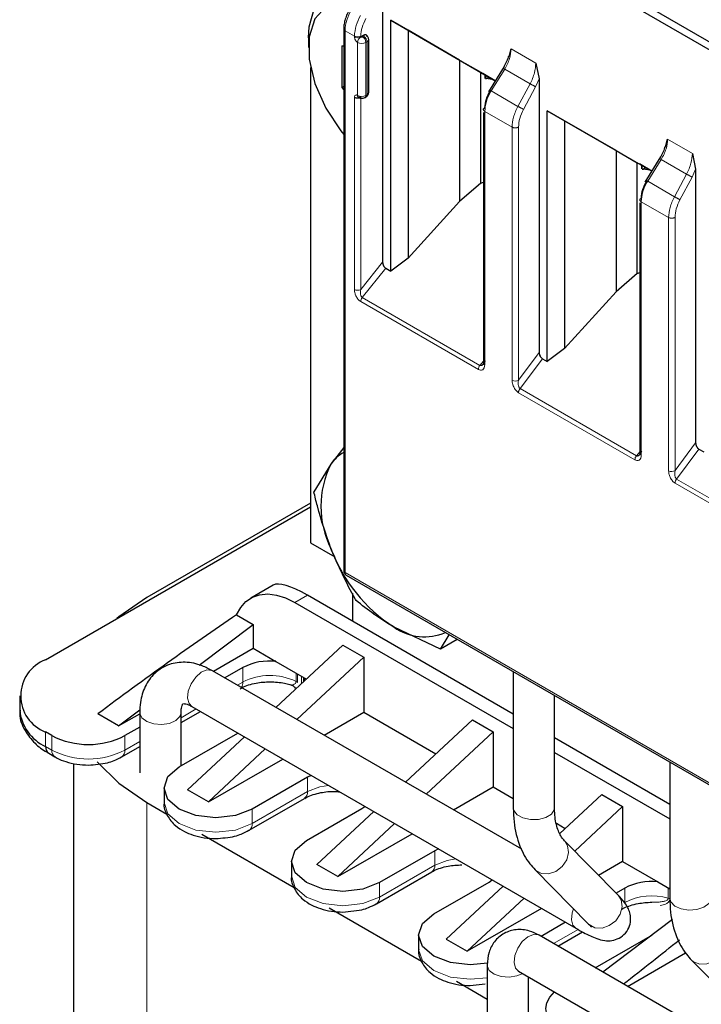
# Model space of a CAD drawing. Header units: millimetres. Extents: x 5 to 418, y 2 to 292.
# Tile 18 of 32: x 239 to 257, y 120 to 146. Entities that reach past the tile are written whole.
import ezdxf

# ---------------------------------------------------------------- set-up
doc = ezdxf.new("R2010")
doc.units = ezdxf.units.MM

msp = doc.modelspace()

# ---------------------------------------------------------------- linework, layer by layer
at = {"color": 7, "linetype": 'Continuous', "lineweight": 25}
for p, q in [((247.679, 151.202), (260.407, 143.854)), ((260.582, 143.534), (248.023, 150.784)), ((248.363, 147.144), (248.363, 139.716)), ((248.582, 146.275), (251.417, 144.639)), ((248.582, 139.476), (248.582, 146.275)), ((249.053, 146.004), (248.582, 146.275)), ((247.309, 146.043), (247.309, 131.355)), ((250.449, 145.197), (249.053, 146.004)), ((249.053, 146.004), (249.053, 139.833)), ((246.355, 145.799), (246.355, 145.538)), ((247.854, 145.873), (247.769, 145.824)), ((247.985, 144.322), (247.985, 145.759)), ((247.26, 145.581), (247.309, 145.585)), ((247.26, 145.581), (247.26, 144.45)), ((251.79, 145.297), (251.846, 145.504)), ((250.449, 145.197), (251.023, 144.866)), ((250.449, 145.197), (250.449, 141.366)), ((246.411, 144.995), (246.411, 132.113)), ((251.657, 145.026), (251.233, 144.341)), ((252.516, 145.118), (252.606, 144.686)), ((251.023, 144.866), (251.142, 144.797)), ((251.023, 141.859), (251.023, 144.866)), ((251.417, 144.639), (251.081, 144.833)), ((251.142, 144.699), (251.142, 144.797)), ((251.149, 144.793), (251.149, 144.703)), ((251.156, 144.692), (251.178, 144.694)), ((251.178, 144.694), (251.25, 144.735)), ((251.37, 144.666), (251.178, 144.694)), ((252.606, 144.686), (252.606, 137.27)), ((247.309, 144.478), (247.26, 144.45)), ((247.26, 144.45), (247.309, 144.388)), ((247.885, 144.185), (247.914, 144.201)), ((251.097, 143.775), (251.097, 136.99)), ((252.825, 143.826), (255.66, 142.19)), ((252.825, 137.027), (252.825, 143.826)), ((253.296, 143.554), (252.825, 143.826)), ((254.692, 142.748), (253.296, 143.554)), ((253.296, 143.554), (253.296, 137.384)), ((256.033, 142.848), (256.089, 143.055)), ((254.692, 142.748), (255.266, 142.417)), ((254.692, 142.748), (254.692, 138.916)), ((255.899, 142.577), (255.475, 141.891)), ((256.759, 142.668), (256.848, 142.237)), ((255.266, 142.417), (255.385, 142.348)), ((255.266, 139.409), (255.266, 142.417)), ((255.66, 142.189), (255.324, 142.383)), ((255.385, 142.25), (255.385, 142.348)), ((255.392, 142.344), (255.392, 142.254)), ((255.398, 142.243), (255.421, 142.245)), ((255.421, 142.245), (255.492, 142.286)), ((255.613, 142.217), (255.421, 142.245)), ((256.848, 142.237), (256.848, 134.821)), ((251.023, 141.859), (250.449, 141.366)), ((251.023, 141.859), (251.097, 141.892)), ((249.053, 139.833), (250.449, 141.366)), ((255.339, 141.325), (255.339, 134.541)), ((249.053, 139.833), (248.582, 139.476)), ((248.448, 139.554), (248.582, 139.476)), ((255.266, 139.409), (254.692, 138.916)), ((255.266, 139.409), (255.339, 139.442)), ((253.296, 137.384), (254.692, 138.916)), ((253.296, 137.384), (252.825, 137.027)), ((252.693, 137.104), (252.825, 137.027)), ((247.309, 134.697), (246.959, 134.247)), ((256.935, 134.654), (257.068, 134.578)), ((246.959, 134.247), (246.499, 133.498)), ((246.411, 133.19), (241.971, 130.627)), ((239.227, 128.945), (246.411, 133.092)), ((246.411, 132.113), (247.069, 131.734)), ((247.378, 131.233), (259.936, 123.983)), ((245.393, 130.966), (244.786, 130.616)), ((251.904, 127.473), (246.325, 130.693)), ((247.543, 130.751), (247.543, 129.99)), ((245.986, 130.497), (251.904, 127.081)), ((244.405, 130.163), (244.856, 129.904)), ((243.389, 128.796), (244.856, 129.904)), ((244.856, 129.904), (244.856, 129.255)), ((249.929, 129.232), (248.674, 129.828)), ((249.929, 129.232), (250.168, 129.622)), ((250.386, 129.496), (249.929, 129.232)), ((243.775, 128.632), (244.856, 129.255)), ((244.856, 129.255), (245.469, 128.901)), ((247.288, 129.343), (245.472, 127.652)), ((247.288, 129.343), (247.854, 129.017)), ((245.469, 128.901), (246.299, 128.422)), ((247.854, 129.017), (246.038, 127.326)), ((247.854, 129.017), (247.854, 127.525)), ((252.135, 123.806), (243.75, 128.647)), ((244.573, 128.733), (244.087, 128.452)), ((251.904, 128.62), (251.904, 124.929)), ((238.524, 127.965), (238.524, 127.573)), ((253.024, 124.929), (253.024, 127.973)), ((241.207, 127.149), (241.784, 127.584)), ((243.19, 127.677), (253.598, 121.668)), ((241.207, 127.149), (240.641, 127.476)), ((241.207, 127.149), (241.778, 127.479)), ((241.778, 127.508), (241.778, 125.875)), ((241.778, 127.508), (241.779, 127.489)), ((242.898, 127.239), (243.423, 127.542)), ((242.898, 126.068), (242.898, 127.508)), ((246.774, 126.901), (247.854, 127.525)), ((247.854, 127.525), (249.806, 126.397)), ((250.795, 127.319), (248.98, 125.628)), ((250.795, 127.319), (251.361, 126.992)), ((241.778, 127.12), (241.377, 126.888)), ((239.397, 126.888), (239.227, 126.986)), ((242.847, 126.039), (244.437, 126.956)), ((244.615, 126.854), (243.074, 125.418)), ((249.545, 125.301), (251.361, 126.992)), ((251.361, 126.992), (251.361, 125.5)), ((256.147, 125.023), (253.024, 126.826)), ((241.294, 126.313), (241.778, 126.592)), ((245.181, 126.527), (243.639, 125.092)), ((239.31, 126.411), (239.48, 126.313)), ((241.287, 126.315), (241.29, 126.317)), ((243.639, 125.092), (245.654, 126.254)), ((253.024, 126.434), (256.147, 124.631)), ((239.979, 126.135), (239.979, 98.194)), ((256.147, 126.17), (256.147, 122.48)), ((246.326, 125.761), (244.827, 124.896)), ((246.423, 125.81), (246.326, 125.761)), ((242.437, 125.467), (242.437, 125.075)), ((250.281, 124.876), (251.361, 125.5)), ((251.361, 125.5), (251.904, 125.186)), ((243.639, 125.092), (243.074, 125.418)), ((244.744, 124.321), (246.244, 125.186)), ((253.169, 124.239), (254.303, 125.294)), ((254.303, 125.294), (254.868, 124.968)), ((241.971, 125.075), (242.515, 124.761)), ((246.298, 124.047), (247.797, 124.912)), ((247.797, 124.912), (247.882, 124.968)), ((253.57, 123.758), (254.868, 124.968)), ((254.868, 124.968), (254.868, 123.475)), ((248.122, 124.829), (246.581, 123.393)), ((247.147, 123.067), (248.688, 124.503)), ((253.074, 124.511), (253.313, 124.373)), ((243.464, 124.213), (245.966, 122.769)), ((244.738, 124.323), (244.74, 124.324)), ((247.147, 123.067), (249.161, 124.23)), ((254.744, 122.567), (253.294, 124.037)), ((253.302, 124.029), (253.294, 124.037)), ((249.777, 123.769), (248.278, 122.904)), ((249.874, 123.818), (249.777, 123.769)), ((245.888, 123.475), (245.888, 123.083)), ((247.147, 123.067), (246.581, 123.393)), ((254.868, 123.475), (254.218, 123.1)), ((254.868, 123.475), (255.821, 122.925)), ((248.195, 122.329), (249.694, 123.194)), ((252.497, 123.251), (253.946, 121.78)), ((249.749, 122.055), (251.248, 122.92)), ((250.088, 121.369), (251.63, 122.804)), ((251.248, 122.92), (251.333, 122.976)), ((255.821, 122.925), (256.147, 122.737)), ((254.925, 122.757), (254.69, 122.621)), ((250.654, 121.042), (252.195, 122.478)), ((246.915, 122.221), (249.416, 120.777)), ((247.288, 122.106), (247.505, 122.133)), ((252.668, 122.205), (250.654, 121.042)), ((253.319, 121.829), (252.657, 121.447)), ((256.217, 121.901), (254.334, 120.479)), ((249.339, 121.483), (249.339, 121.091)), ((265.606, 113.971), (252.603, 121.478)), ((253.113, 121.184), (253.779, 121.568)), ((254.127, 120.598), (255.674, 121.491)), ((250.088, 121.369), (250.654, 121.042)), ((255.004, 120.092), (256.577, 121)), ((251.197, 120.667), (251.197, 119.116)), ((256.739, 120.801), (258.189, 119.332)), ((252.043, 120.508), (265.393, 112.802)), ((250.365, 120.229), (251.197, 119.749)), ((250.739, 120.114), (251.138, 120.164)), ((252.317, 119.36), (252.317, 120.35))]:
    msp.add_line(p, q, dxfattribs=at)
at = {"color": 7, "linetype": 'Continuous', "lineweight": 18}
for p, q in [((247.345, 131.306), (247.345, 145.994)), ((247.599, 145.847), (247.345, 145.994)), ((247.599, 145.824), (247.599, 145.847)), ((247.769, 145.824), (247.769, 145.847)), ((247.854, 145.84), (247.825, 145.824)), ((247.684, 144.24), (247.684, 145.677)), ((247.939, 145.693), (247.91, 145.677)), ((247.91, 144.24), (247.91, 145.677)), ((247.939, 144.256), (247.939, 145.693)), ((251.846, 145.504), (252.516, 145.118)), ((251.305, 144.361), (251.671, 144.953)), ((252.36, 144.554), (251.671, 144.953)), ((252.606, 144.686), (252.51, 144.473)), ((252.36, 144.554), (252.031, 143.942)), ((252.51, 144.473), (252.18, 143.861)), ((247.599, 138.977), (247.599, 144.191)), ((247.769, 138.977), (247.769, 144.166)), ((247.91, 144.24), (247.939, 144.256)), ((252.031, 143.942), (251.305, 144.361)), ((251.132, 143.808), (251.132, 136.944)), ((251.873, 143.38), (251.132, 143.808)), ((251.873, 136.516), (251.873, 143.38)), ((252.047, 136.519), (252.047, 143.383)), ((256.089, 143.055), (256.759, 142.668)), ((255.548, 141.912), (255.913, 142.503)), ((256.603, 142.105), (255.913, 142.503)), ((256.603, 142.105), (256.274, 141.493)), ((256.752, 142.024), (256.423, 141.412)), ((256.848, 142.237), (256.752, 142.024)), ((256.274, 141.493), (255.548, 141.912)), ((255.375, 141.359), (255.375, 134.495)), ((256.115, 140.931), (255.375, 141.359)), ((256.115, 134.067), (256.115, 140.931)), ((256.29, 134.07), (256.29, 140.934)), ((247.769, 138.977), (248.363, 139.716)), ((248.448, 139.554), (247.811, 138.762)), ((250.958, 136.812), (247.769, 138.653)), ((251, 136.922), (247.811, 138.762)), ((252.047, 136.519), (252.606, 137.27)), ((251.09, 137.026), (251, 136.922)), ((252.09, 136.293), (252.693, 137.104)), ((255.2, 134.363), (252.047, 136.183)), ((255.243, 134.472), (252.09, 136.293)), ((256.29, 134.07), (256.848, 134.821)), ((255.333, 134.577), (255.243, 134.472)), ((256.332, 133.843), (256.935, 134.654)), ((259.479, 131.893), (256.29, 133.734)), ((259.521, 132.003), (256.332, 133.843)), ((247.345, 131.306), (259.903, 124.056)), ((245.986, 130.497), (246.325, 130.693)), ((244.573, 128.341), (244.573, 128.733)), ((246.015, 128.357), (246.015, 128.586)), ((246.053, 128.564), (246.053, 128.326)), ((246.161, 128.294), (246.161, 128.502)), ((246.219, 128.468), (246.219, 128.348)), ((246.248, 128.451), (246.248, 128.375)), ((244.573, 128.341), (244.426, 128.256)), ((243.306, 127.61), (242.898, 127.374)), ((239.227, 126.594), (239.227, 126.986)), ((239.397, 126.496), (239.397, 126.888)), ((241.377, 126.496), (241.377, 126.888)), ((239.227, 126.594), (239.397, 126.496)), ((241.778, 126.728), (241.377, 126.496)), ((246.326, 125.761), (246.326, 125.369)), ((246.326, 125.369), (244.827, 124.504)), ((241.971, 125.075), (241.971, 95.418)), ((244.827, 124.504), (244.827, 124.896)), ((249.777, 123.769), (249.777, 123.377)), ((249.777, 123.377), (248.278, 122.512)), ((248.278, 122.512), (248.278, 122.904)), ((256.105, 122.483), (256.105, 122.761)), ((254.925, 122.757), (254.925, 122.365)), ((253.659, 121.634), (252.996, 121.251))]:
    msp.add_line(p, q, dxfattribs=at)
at = {"color": 7, "linetype": 'Continuous', "lineweight": 25, "flags": 128}
for points in [[(246.355, 145.799), (246.373, 146.1), (246.519, 146.615), (246.799, 146.986), (247.193, 147.183), (247.672, 147.193), (247.806, 147.165)], [(247.573, 146.763), (247.231, 146.785), (246.823, 146.645), (246.528, 146.316), (246.374, 145.828), (246.374, 145.225), (246.528, 144.559), (246.823, 143.89), (247.231, 143.278), (247.309, 143.184)], [(241.971, 130.627), (241.209, 130.103), (241.157, 130.059)], [(244.405, 130.163), (244.515, 130.364), (244.658, 130.524), (244.831, 130.64), (245.029, 130.708), (245.249, 130.728), (245.485, 130.699), (245.733, 130.621), (245.986, 130.497)], [(240.626, 126.18), (241.209, 125.599), (241.971, 125.075)], [(244.827, 124.896), (244.373, 124.72), (243.837, 124.659), (243.302, 124.72), (242.847, 124.896), (242.544, 125.158), (242.437, 125.467), (242.544, 125.776), (242.847, 126.039)], [(248.278, 122.904), (247.824, 122.728), (247.288, 122.667), (246.752, 122.728), (246.298, 122.904), (245.995, 123.166), (245.888, 123.475), (245.995, 123.784), (246.298, 124.047)], [(251.208, 120.722), (250.739, 120.675), (250.203, 120.736), (249.749, 120.912), (249.445, 121.174), (249.339, 121.483), (249.445, 121.792), (249.749, 122.055)], [(253.199, 118.92), (253.025, 119.042), (252.896, 119.182), (252.816, 119.333), (252.789, 119.491), (252.816, 119.649), (252.896, 119.8), (253.025, 119.94), (253.026, 119.941)]]:
    msp.add_lwpolyline(points, dxfattribs=at)
at = {"color": 7, "linetype": 'Continuous', "lineweight": 18, "flags": 128}
for points in [[(243.75, 128.647), (243.732, 128.656), (243.599, 128.668), (243.446, 128.604), (243.296, 128.472), (243.173, 128.293)], [(243.173, 128.293), (243.095, 128.094), (243.074, 127.906), (243.114, 127.756), (243.19, 127.677)], [(241.779, 127.489), (241.835, 127.367), (241.967, 127.266), (242.156, 127.203), (242.372, 127.186), (242.584, 127.218), (242.758, 127.294), (242.868, 127.403), (242.898, 127.508)], [(246.896, 125.537), (246.664, 125.499), (246.326, 125.369)], [(242.437, 125.075), (242.544, 124.766), (242.847, 124.504), (243.302, 124.329), (243.837, 124.267), (244.373, 124.329), (244.827, 124.504)], [(251.904, 124.929), (251.917, 124.859), (252.006, 124.744), (252.163, 124.657), (252.367, 124.611), (252.586, 124.614), (252.786, 124.665), (252.937, 124.756), (253.016, 124.874), (253.024, 124.929)], [(252.497, 123.251), (252.511, 123.237), (252.668, 123.152), (252.86, 123.141), (253.057, 123.208), (253.23, 123.34), (253.352, 123.519), (253.404, 123.717), (253.378, 123.904), (253.302, 124.029)], [(250.346, 123.545), (250.114, 123.507), (249.777, 123.377)], [(245.888, 123.083), (245.995, 122.774), (246.298, 122.512), (246.752, 122.337), (247.288, 122.275), (247.824, 122.337), (248.278, 122.512)], [(253.946, 121.78), (253.961, 121.766), (254.118, 121.681), (254.31, 121.671), (254.507, 121.737), (254.68, 121.87), (254.801, 122.049), (254.853, 122.247), (254.828, 122.434), (254.744, 122.567)], [(256.147, 122.48), (256.175, 122.379), (256.283, 122.269), (256.455, 122.191), (256.666, 122.158), (256.883, 122.173), (257.073, 122.236), (257.207, 122.335), (257.265, 122.457), (257.267, 122.48)], [(253.539, 122.193), (253.504, 122.086), (253.483, 121.897), (253.522, 121.747), (253.598, 121.668)], [(252.603, 121.478), (252.585, 121.487), (252.452, 121.5), (252.299, 121.436), (252.149, 121.305), (252.026, 121.126), (251.948, 120.927), (251.927, 120.738), (251.967, 120.588), (252.043, 120.508)], [(256.74, 120.801), (256.79, 120.759), (256.958, 120.692), (257.154, 120.702), (257.348, 120.787), (257.51, 120.933), (257.615, 121.12), (257.647, 121.318), (257.602, 121.497), (257.545, 121.58)], [(249.339, 121.091), (249.445, 120.782), (249.749, 120.52), (250.203, 120.344), (250.739, 120.283), (251.197, 120.327)], [(251.197, 120.667), (251.198, 120.647), (251.253, 120.525), (251.385, 120.425), (251.574, 120.361), (251.791, 120.344), (252.002, 120.376), (252.159, 120.442)]]:
    msp.add_lwpolyline(points, dxfattribs=at)
at = {"color": 7, "linetype": 'Continuous', "lineweight": 18}
for centre, radius, start, end in [((248.498, 145.955), 1.154, 148.8563, 178.0435), ((248.753, 145.808), 1.154, 148.8563, 178.0435), ((247.367, 146.047), 0.0575, 183.8641, 247.2804), ((247.684, 146.011), 0.184, 242.6097, 297.3903), ((247.684, 145.988), 0.184, 242.6097, 297.3903), ((247.868, 145.669), 0.184, 122.6055, 177.3945), ((247.726, 145.669), 0.184, 2.6055, 57.3945), ((247.754, 145.685), 0.184, 2.6055, 57.3945), ((247.909, 145.764), 0.0766, 292.7227, 356.1069), ((247.797, 145.895), 0.246, 242.6097, 297.3903), ((247.797, 144.458), 0.246, 242.6097, 297.3903), ((247.85, 144.234), 0.0608, 307.0336, 5.503), ((247.879, 144.25), 0.0604, 305.698, 5.6204), ((247.905, 144.33), 0.0805, 294.3747, 354.3052), ((247.684, 139.141), 0.184, 242.6097, 297.3903), ((247.953, 138.645), 0.184, 140.2272, 177.3607), ((251.142, 136.804), 0.184, 140.2279, 177.3607), ((251.957, 136.678), 0.183, 242.4446, 299.2876), ((255.384, 134.355), 0.184, 140.2279, 177.3607), ((256.2, 134.229), 0.183, 242.4446, 299.2876), ((247.37, 131.361), 0.0604, 185.6948, 245.6253), ((247.421, 131.296), 0.0767, 172.7442, 235.9436), ((245.31, 126.913), 1.607, 63.9636, 117.2935), ((244.335, 128.329), 0.238, 325.7597, 2.8073), ((245.963, 128.254), 0.115, 38.7759, 63.1373), ((239.592, 126.474), 0.196, 173.6263, 235.8102), ((240.387, 128.406), 2.152, 242.6097, 297.3903), ((241.187, 126.471), 0.191, 303.6025, 7.3012), ((246.124, 125.35), 0.203, 307.2601, 5.4829), ((244.632, 124.482), 0.196, 304.163, 6.3761), ((249.575, 123.358), 0.203, 307.2601, 5.4829), ((248.083, 122.49), 0.196, 304.163, 6.3761), ((255.666, 120.917), 1.627, 74.3355, 117.0986), ((256.056, 122.297), 0.192, 61.5172, 75.1192)]:
    msp.add_arc(centre, radius, start, end, dxfattribs=at)
at = {"color": 7, "linetype": 'Continuous', "lineweight": 25}
for centre, radius, start, end in [((247.762, 133.697), 0.974, 117.7201, 145.5694), ((249.246, 133.104), 2.556, 153.4364, 206.5636), ((250.992, 133.446), 4.297, 200.2271, 237.362), ((249.497, 130.985), 1.42, 234.5888, 293.4907), ((239.599, 127.965), 1.048, 110.7834, 249.2166), ((245.298, 127.347), 1.564, 83.7249, 117.6019), ((239.725, 127.693), 1.207, 185.6948, 245.6253), ((240.387, 128.798), 2.152, 242.6097, 297.3903), ((239.423, 126.572), 0.197, 173.7012, 234.9867), ((255.65, 121.37), 1.564, 83.7249, 117.6019)]:
    msp.add_arc(centre, radius, start, end, dxfattribs=at)
for centre, major_axis, ratio, start_param, end_param in [((247.239, 129.261), (1.885, -1.674), 0.241577, 2.276173, 3.06149), ((241.97, 126.219), (11.109, 8.26), 0.130147, 1.254311, 1.59364), ((252.154, 120.34), (11.109, 8.26), 0.130147, 4.863841, 5.007114)]:
    msp.add_ellipse(centre, major_axis=major_axis, ratio=ratio, start_param=start_param, end_param=end_param, dxfattribs=at)
for points, knots in [([(247.467, 146.577), (247.443, 146.533), (247.397, 146.445), (247.348, 146.308), (247.315, 146.171), (247.311, 146.086), (247.309, 146.043)], [0, 0, 0, 0, 0.248965, 0.498629, 0.748979, 1, 1, 1, 1]), ([(247.939, 145.824), (247.937, 145.836), (247.935, 145.861), (247.915, 145.881), (247.887, 145.889), (247.865, 145.878), (247.854, 145.873)], [0, 0, 0, 0, 0.2491269, 0.4998627, 0.7491349, 1, 1, 1, 1]), ([(247.985, 145.759), (247.984, 145.771), (247.982, 145.795), (247.966, 145.83), (247.943, 145.859), (247.923, 145.873), (247.914, 145.879)], [0, 0, 0, 0, 0.262538, 0.521764, 0.769596, 1, 1, 1, 1]), ([(251.771, 145.301), (251.769, 145.292), (251.755, 145.234), (251.71, 145.124), (251.656, 145.029), (251.629, 144.981)], [0, 0, 0, 0, 0.0885284, 0.5428801, 1, 1, 1, 1]), ([(251.137, 143.908), (251.144, 143.986), (251.157, 144.14), (251.242, 144.299), (251.285, 144.378)], [0, 0, 0, 0, 0.5004549, 1, 1, 1, 1]), ([(247.709, 144.185), (247.723, 144.178), (247.755, 144.164), (247.81, 144.16), (247.856, 144.169), (247.879, 144.182), (247.885, 144.185)], [0, 0, 0, 0, 0.262733, 0.563413, 0.884091, 1, 1, 1, 1]), ([(247.914, 144.201), (247.923, 144.208), (247.943, 144.221), (247.966, 144.251), (247.982, 144.285), (247.984, 144.309), (247.985, 144.322)], [0, 0, 0, 0, 0.230404, 0.478236, 0.737462, 1, 1, 1, 1]), ([(256.014, 142.852), (256.012, 142.843), (255.998, 142.785), (255.952, 142.675), (255.898, 142.58), (255.871, 142.532)], [0, 0, 0, 0, 0.088528, 0.54288, 1, 1, 1, 1]), ([(255.379, 141.459), (255.386, 141.536), (255.4, 141.691), (255.485, 141.85), (255.527, 141.929)], [0, 0, 0, 0, 0.500455, 1, 1, 1, 1]), ([(248.363, 139.716), (248.364, 139.701), (248.366, 139.672), (248.382, 139.631), (248.399, 139.602), (248.413, 139.582), (248.43, 139.565), (248.442, 139.558), (248.448, 139.554)], [0, 0, 0, 0, 0.254973, 0.507788, 0.636302, 0.756803, 0.875791, 1, 1, 1, 1]), ([(252.606, 137.27), (252.607, 137.255), (252.609, 137.225), (252.625, 137.183), (252.642, 137.152), (252.658, 137.132), (252.675, 137.115), (252.687, 137.107), (252.693, 137.104)], [0, 0, 0, 0, 0.253897, 0.507643, 0.636782, 0.757539, 0.876362, 1, 1, 1, 1]), ([(251.137, 137.044), (251.127, 137.018), (251.112, 136.976), (251.079, 136.938), (251.055, 136.922), (251.036, 136.916), (251.017, 136.915), (251.006, 136.919), (251, 136.922)], [0, 0, 0, 0, 0.366306, 0.58827, 0.70841, 0.815591, 0.911855, 1, 1, 1, 1]), ([(256.848, 134.821), (256.849, 134.806), (256.852, 134.775), (256.868, 134.734), (256.885, 134.703), (256.9, 134.683), (256.917, 134.666), (256.929, 134.658), (256.935, 134.654)], [0, 0, 0, 0, 0.253897, 0.507643, 0.636782, 0.757539, 0.876362, 1, 1, 1, 1]), ([(255.379, 134.595), (255.37, 134.569), (255.355, 134.527), (255.322, 134.489), (255.298, 134.473), (255.278, 134.466), (255.26, 134.466), (255.248, 134.47), (255.243, 134.472)], [0, 0, 0, 0, 0.366306, 0.58827, 0.70841, 0.815591, 0.911855, 1, 1, 1, 1]), ([(246.959, 131.961), (246.827, 132.341), (246.652, 132.844), (246.529, 133.369), (246.499, 133.498)], [0, 0, 0, 0, 0.754038, 1, 1, 1, 1]), ([(247.642, 130.552), (247.634, 130.566), (247.378, 131.012), (247.165, 131.494), (246.959, 131.961)], [0, 0, 0, 0, 0.031118, 1, 1, 1, 1]), ([(247.309, 131.355), (247.31, 131.343), (247.312, 131.32), (247.326, 131.285), (247.348, 131.254), (247.368, 131.24), (247.378, 131.233)], [0, 0, 0, 0, 0.230401, 0.478232, 0.737459, 1, 1, 1, 1]), ([(248.674, 129.828), (248.489, 129.941), (248.116, 130.169), (247.801, 130.424), (247.642, 130.552)], [0, 0, 0, 0, 0.497781, 1, 1, 1, 1]), ([(243.75, 128.647), (243.657, 128.695), (243.418, 128.818), (243.019, 128.9), (242.561, 128.84), (242.169, 128.602), (241.906, 128.229), (241.793, 127.854), (241.782, 127.603), (241.778, 127.508)], [0, 0, 0, 0, 0.104994, 0.270262, 0.424357, 0.591939, 0.748028, 0.904963, 1, 1, 1, 1]), ([(244.497, 128.156), (244.515, 128.169), (244.575, 128.208), (244.728, 128.264), (244.976, 128.331), (245.181, 128.341), (245.308, 128.348)], [0, 0, 0, 0, 0.1076933, 0.3482105, 0.5978761, 1, 1, 1, 1]), ([(245.308, 128.348), (245.443, 128.34), (245.631, 128.329), (245.824, 128.284), (245.883, 128.261), (245.9, 128.254)], [0, 0, 0, 0, 0.642147, 0.89324, 1, 1, 1, 1]), ([(245.896, 128.259), (245.911, 128.252), (245.942, 128.239), (245.977, 128.201), (245.997, 128.168), (245.999, 128.147), (246, 128.144)], [0, 0, 0, 0, 0.302562, 0.618423, 0.932099, 1, 1, 1, 1]), ([(238.539, 127.582), (238.534, 127.547), (238.51, 127.355), (238.643, 127.028), (238.915, 126.689), (239.149, 126.492), (239.298, 126.421), (239.313, 126.413)], [0, 0, 0, 0, 0.0762, 0.410127, 0.705385, 0.968363, 1, 1, 1, 1]), ([(242.898, 127.508), (242.9, 127.553), (242.906, 127.668), (242.947, 127.754), (242.948, 127.753), (242.948, 127.752)], [0, 0, 0, 0, 0.262375, 0.682776, 1, 1, 1, 1]), ([(242.961, 127.756), (242.959, 127.757), (242.954, 127.759), (243.066, 127.743), (243.16, 127.693), (243.19, 127.677)], [0, 0, 0, 0, 0.379885, 0.802472, 1, 1, 1, 1]), ([(239.484, 126.317), (239.502, 126.304), (239.586, 126.246), (239.785, 126.175), (240.07, 126.103), (240.282, 126.094), (240.387, 126.09)], [0, 0, 0, 0, 0.075266, 0.3552, 0.680057, 1, 1, 1, 1]), ([(240.387, 126.09), (240.562, 126.102), (240.804, 126.12), (241.101, 126.213), (241.221, 126.279), (241.287, 126.315)], [0, 0, 0, 0, 0.535539, 0.740267, 1, 1, 1, 1]), ([(246.25, 125.185), (246.269, 125.197), (246.329, 125.236), (246.482, 125.294), (246.729, 125.355), (246.985, 125.388), (247.153, 125.368), (247.198, 125.363)], [0, 0, 0, 0, 0.09387, 0.3033, 0.520696, 0.870845, 1, 1, 1, 1]), ([(242.441, 125.076), (242.44, 125.069), (242.416, 124.951), (242.514, 124.709), (242.715, 124.455), (242.97, 124.289), (243.233, 124.181), (243.521, 124.111), (243.733, 124.102), (243.837, 124.098)], [0, 0, 0, 0, 0.011396, 0.206865, 0.40878, 0.565045, 0.696714, 0.849513, 1, 1, 1, 1]), ([(251.904, 124.929), (251.908, 124.802), (251.92, 124.434), (252.052, 123.91), (252.278, 123.49), (252.448, 123.304), (252.497, 123.251)], [0, 0, 0, 0, 0.193923, 0.559864, 0.873831, 1, 1, 1, 1]), ([(253.294, 124.037), (253.266, 124.069), (253.186, 124.16), (253.074, 124.41), (253.026, 124.716), (253.024, 124.903), (253.024, 124.929)], [0, 0, 0, 0, 0.197073, 0.570898, 0.937921, 1, 1, 1, 1]), ([(243.837, 124.098), (244.012, 124.11), (244.254, 124.127), (244.552, 124.221), (244.671, 124.287), (244.738, 124.323)], [0, 0, 0, 0, 0.535539, 0.740267, 1, 1, 1, 1]), ([(249.701, 123.193), (249.72, 123.205), (249.779, 123.244), (249.932, 123.301), (250.18, 123.367), (250.386, 123.377), (250.512, 123.384)], [0, 0, 0, 0, 0.107792, 0.348283, 0.597921, 1, 1, 1, 1]), ([(245.892, 123.084), (245.891, 123.077), (245.867, 122.959), (245.965, 122.717), (246.165, 122.463), (246.421, 122.297), (246.684, 122.189), (246.972, 122.119), (247.183, 122.11), (247.288, 122.106)], [0, 0, 0, 0, 0.011396, 0.206865, 0.40878, 0.565045, 0.696714, 0.849513, 1, 1, 1, 1]), ([(253.598, 121.668), (253.668, 121.629), (253.881, 121.509), (254.124, 121.398), (254.35, 121.33), (254.568, 121.323), (254.778, 121.388), (254.955, 121.527), (255.065, 121.721), (255.095, 121.92), (255.069, 122.092), (255.008, 122.239), (254.909, 122.391), (254.809, 122.498), (254.744, 122.567)], [0, 0, 0, 0, 0.084066, 0.256065, 0.358811, 0.430733, 0.495208, 0.562604, 0.630297, 0.69042, 0.744335, 0.799654, 0.871343, 1, 1, 1, 1]), ([(247.505, 122.133), (247.606, 122.141), (247.773, 122.154), (248.003, 122.23), (248.123, 122.295), (248.191, 122.332)], [0, 0, 0, 0, 0.398638, 0.66221, 1, 1, 1, 1]), ([(254.849, 122.18), (254.867, 122.192), (254.927, 122.232), (255.08, 122.288), (255.328, 122.355), (255.533, 122.365), (255.66, 122.372)], [0, 0, 0, 0, 0.1077924, 0.3482829, 0.5979208, 1, 1, 1, 1]), ([(256.147, 122.48), (256.151, 122.353), (256.163, 121.985), (256.295, 121.461), (256.521, 121.041), (256.691, 120.855), (256.739, 120.801)], [0, 0, 0, 0, 0.193895, 0.559785, 0.873702, 1, 1, 1, 1]), ([(253.946, 121.78), (253.974, 121.751), (254.018, 121.704), (254.022, 121.698), (254.023, 121.695)], [0, 0, 0, 0, 0.621794, 1, 1, 1, 1]), ([(252.603, 121.478), (252.518, 121.521), (252.322, 121.618), (251.989, 121.65), (251.645, 121.548), (251.384, 121.32), (251.224, 121.012), (251.206, 120.785), (251.197, 120.667)], [0, 0, 0, 0, 0.139999, 0.322662, 0.489262, 0.664575, 0.825422, 1, 1, 1, 1]), ([(249.343, 121.092), (249.341, 121.085), (249.318, 120.966), (249.415, 120.725), (249.616, 120.471), (249.871, 120.305), (250.135, 120.197), (250.423, 120.127), (250.634, 120.118), (250.739, 120.114)], [0, 0, 0, 0, 0.011396, 0.206865, 0.40878, 0.565045, 0.696714, 0.849513, 1, 1, 1, 1]), ([(252.029, 120.516), (252.029, 120.516), (252.023, 120.517), (252.033, 120.513), (252.043, 120.508)], [0, 0, 0, 0, 0.016407, 1, 1, 1, 1])]:
    msp.add_open_spline(points, degree=3, knots=knots, dxfattribs=at)
at = {"color": 7, "linetype": 'Continuous', "lineweight": 18}
for points in [[(247.769, 145.847), (247.775, 145.925), (247.789, 146.079), (247.869, 146.241), (247.91, 146.321)], [(251.65, 144.969), (251.647, 144.972), (251.639, 144.976), (251.632, 144.98), (251.628, 144.981), (251.629, 144.98), (251.634, 144.977), (251.643, 144.971), (251.655, 144.963), (251.665, 144.956), (251.671, 144.953)], [(251.305, 144.361), (251.3, 144.365), (251.289, 144.371), (251.277, 144.379), (251.268, 144.385), (251.263, 144.389), (251.262, 144.39), (251.266, 144.389), (251.273, 144.385), (251.281, 144.38), (251.285, 144.378)], [(252.36, 144.554), (252.366, 144.551), (252.379, 144.545), (252.399, 144.534), (252.42, 144.523), (252.442, 144.511), (252.462, 144.5), (252.481, 144.49), (252.497, 144.481), (252.505, 144.476), (252.51, 144.473)], [(252.18, 143.861), (252.176, 143.863), (252.168, 143.868), (252.151, 143.878), (252.133, 143.888), (252.112, 143.899), (252.091, 143.91), (252.07, 143.922), (252.049, 143.933), (252.037, 143.939), (252.031, 143.942)], [(252.047, 143.383), (252.041, 143.38), (252.03, 143.373), (252.008, 143.366), (251.985, 143.361), (251.961, 143.36), (251.936, 143.361), (251.913, 143.365), (251.891, 143.371), (251.879, 143.377), (251.873, 143.38)], [(255.893, 142.52), (255.889, 142.522), (255.881, 142.527), (255.874, 142.531), (255.871, 142.532), (255.872, 142.531), (255.876, 142.528), (255.885, 142.522), (255.897, 142.514), (255.908, 142.507), (255.913, 142.503)], [(256.603, 142.105), (256.609, 142.102), (256.621, 142.096), (256.642, 142.085), (256.663, 142.074), (256.684, 142.062), (256.705, 142.051), (256.723, 142.041), (256.74, 142.031), (256.748, 142.027), (256.752, 142.024)], [(255.548, 141.912), (255.542, 141.915), (255.532, 141.922), (255.52, 141.93), (255.511, 141.936), (255.506, 141.94), (255.505, 141.941), (255.509, 141.939), (255.516, 141.936), (255.523, 141.931), (255.527, 141.929)], [(256.423, 141.412), (256.419, 141.414), (256.411, 141.419), (256.394, 141.428), (256.375, 141.439), (256.355, 141.45), (256.334, 141.461), (256.312, 141.473), (256.292, 141.483), (256.28, 141.49), (256.274, 141.493)], [(256.29, 140.934), (256.284, 140.93), (256.272, 140.924), (256.251, 140.917), (256.228, 140.912), (256.203, 140.91), (256.179, 140.911), (256.156, 140.915), (256.134, 140.922), (256.122, 140.928), (256.115, 140.931)], [(252.047, 136.183), (252.048, 136.192), (252.049, 136.21), (252.058, 136.239), (252.071, 136.267), (252.084, 136.284), (252.09, 136.293)], [(256.29, 133.734), (256.29, 133.743), (256.292, 133.761), (256.3, 133.79), (256.314, 133.818), (256.326, 133.835), (256.332, 133.843)]]:
    msp.add_open_spline(points, degree=3, dxfattribs=at)
for points, knots in [([(247.684, 145.677), (247.673, 145.685), (247.651, 145.7), (247.623, 145.74), (247.603, 145.783), (247.6, 145.81), (247.599, 145.824)], [0, 0, 0, 0, 0.249127, 0.499863, 0.749135, 1, 1, 1, 1]), ([(247.825, 145.824), (247.821, 145.822), (247.813, 145.818), (247.8, 145.817), (247.789, 145.817), (247.779, 145.819), (247.773, 145.822), (247.769, 145.824)], [0, 0, 0, 0, 0.249173, 0.498991, 0.624116, 0.746059, 1, 1, 1, 1]), ([(247.854, 145.873), (247.857, 145.871), (247.864, 145.866), (247.866, 145.858), (247.865, 145.852), (247.862, 145.846), (247.857, 145.843), (247.854, 145.84)], [0, 0, 0, 0, 0.249173, 0.498991, 0.624116, 0.746059, 1, 1, 1, 1]), ([(251.671, 144.953), (251.698, 145), (251.751, 145.093), (251.825, 145.284), (251.838, 145.417), (251.846, 145.504)], [0, 0, 0, 0, 0.260476, 0.514323, 1, 1, 1, 1]), ([(252.516, 145.118), (252.509, 145.03), (252.497, 144.896), (252.432, 144.7), (252.384, 144.603), (252.36, 144.554)], [0, 0, 0, 0, 0.485238, 0.739194, 1, 1, 1, 1]), ([(247.599, 144.191), (247.6, 144.203), (247.603, 144.228), (247.623, 144.248), (247.65, 144.255), (247.673, 144.245), (247.684, 144.24)], [0, 0, 0, 0, 0.249126, 0.499863, 0.749135, 1, 1, 1, 1]), ([(251.305, 144.361), (251.278, 144.314), (251.226, 144.22), (251.153, 144.029), (251.14, 143.895), (251.132, 143.808)], [0, 0, 0, 0, 0.2609473, 0.5149579, 1, 1, 1, 1]), ([(251.873, 143.38), (251.88, 143.468), (251.892, 143.602), (251.959, 143.797), (252.007, 143.893), (252.031, 143.942)], [0, 0, 0, 0, 0.485198, 0.73917, 1, 1, 1, 1]), ([(252.18, 143.861), (252.142, 143.779), (252.066, 143.615), (252.053, 143.46), (252.047, 143.383)], [0, 0, 0, 0, 0.50022, 1, 1, 1, 1]), ([(255.913, 142.503), (255.94, 142.55), (255.994, 142.643), (256.068, 142.834), (256.081, 142.968), (256.089, 143.055)], [0, 0, 0, 0, 0.260476, 0.514323, 1, 1, 1, 1]), ([(256.759, 142.668), (256.751, 142.581), (256.74, 142.447), (256.674, 142.251), (256.627, 142.154), (256.603, 142.105)], [0, 0, 0, 0, 0.48524, 0.739196, 1, 1, 1, 1]), ([(255.548, 141.912), (255.521, 141.865), (255.468, 141.771), (255.395, 141.579), (255.383, 141.446), (255.375, 141.359)], [0, 0, 0, 0, 0.260947, 0.514958, 1, 1, 1, 1]), ([(256.115, 140.931), (256.123, 141.019), (256.135, 141.153), (256.201, 141.348), (256.249, 141.444), (256.274, 141.493)], [0, 0, 0, 0, 0.485198, 0.73917, 1, 1, 1, 1]), ([(256.423, 141.412), (256.385, 141.33), (256.308, 141.166), (256.296, 141.011), (256.29, 140.934)], [0, 0, 0, 0, 0.50022, 1, 1, 1, 1]), ([(247.769, 138.653), (247.756, 138.662), (247.73, 138.679), (247.695, 138.716), (247.664, 138.76), (247.633, 138.818), (247.605, 138.895), (247.601, 138.95), (247.599, 138.977)], [0, 0, 0, 0, 0.132755, 0.269207, 0.395117, 0.5277, 0.759541, 1, 1, 1, 1]), ([(247.811, 138.762), (247.806, 138.767), (247.794, 138.775), (247.779, 138.797), (247.768, 138.825), (247.76, 138.863), (247.757, 138.916), (247.765, 138.954), (247.769, 138.977)], [0, 0, 0, 0, 0.103114, 0.21565, 0.342147, 0.485828, 0.693769, 1, 1, 1, 1]), ([(251.132, 136.944), (251.129, 136.914), (251.124, 136.855), (251.087, 136.809), (251.048, 136.793), (251.009, 136.789), (250.977, 136.804), (250.958, 136.812)], [0, 0, 0, 0, 0.274135, 0.547934, 0.674062, 0.799313, 1, 1, 1, 1]), ([(252.047, 136.183), (252.034, 136.192), (252.008, 136.209), (251.972, 136.247), (251.94, 136.292), (251.907, 136.354), (251.879, 136.433), (251.875, 136.489), (251.873, 136.516)], [0, 0, 0, 0, 0.130146, 0.264614, 0.391983, 0.526577, 0.773037, 1, 1, 1, 1]), ([(252.09, 136.293), (252.084, 136.297), (252.073, 136.306), (252.059, 136.33), (252.047, 136.359), (252.039, 136.398), (252.036, 136.453), (252.043, 136.493), (252.047, 136.519)], [0, 0, 0, 0, 0.100368, 0.212661, 0.340751, 0.487262, 0.679289, 1, 1, 1, 1]), ([(255.375, 134.495), (255.372, 134.465), (255.366, 134.406), (255.33, 134.36), (255.291, 134.343), (255.252, 134.34), (255.22, 134.354), (255.2, 134.363)], [0, 0, 0, 0, 0.274137, 0.547937, 0.674066, 0.799318, 1, 1, 1, 1]), ([(256.29, 133.734), (256.277, 133.743), (256.251, 133.76), (256.215, 133.798), (256.183, 133.843), (256.15, 133.905), (256.121, 133.984), (256.117, 134.04), (256.115, 134.067)], [0, 0, 0, 0, 0.130146, 0.264614, 0.391983, 0.526577, 0.773037, 1, 1, 1, 1]), ([(256.332, 133.843), (256.327, 133.848), (256.315, 133.857), (256.301, 133.88), (256.29, 133.91), (256.282, 133.948), (256.279, 134.004), (256.285, 134.044), (256.29, 134.07)], [0, 0, 0, 0, 0.100368, 0.212661, 0.340751, 0.487262, 0.679289, 1, 1, 1, 1]), ([(245.903, 128.263), (245.905, 128.261), (245.913, 128.253), (245.958, 128.27), (245.994, 128.296), (246.012, 128.323), (246.014, 128.346), (246.015, 128.357)], [0, 0, 0, 0, 0.152624, 0.575259, 0.786853, 0.904422, 1, 1, 1, 1]), ([(255.657, 122.378), (255.702, 122.374), (255.78, 122.369), (255.874, 122.378), (255.93, 122.386), (255.96, 122.392), (255.998, 122.399), (256.046, 122.412), (256.088, 122.439), (256.103, 122.463), (256.104, 122.477), (256.105, 122.483)], [0, 0, 0, 0, 0.252099, 0.438992, 0.565255, 0.603462, 0.625385, 0.812378, 0.920949, 0.963168, 1, 1, 1, 1]), ([(256.147, 122.466), (256.146, 122.452), (256.143, 122.421), (256.113, 122.368), (256.033, 122.309), (255.945, 122.293), (255.89, 122.282)], [0, 0, 0, 0, 0.100246, 0.214954, 0.508891, 1, 1, 1, 1])]:
    msp.add_open_spline(points, degree=3, knots=knots, dxfattribs=at)
at = {"color": 7, "linetype": 'Continuous', "lineweight": 25}
for points in [[(247.599, 144.191), (247.612, 144.185), (247.636, 144.174), (247.684, 144.169), (247.732, 144.174), (247.757, 144.185), (247.769, 144.191)], [(247.769, 144.191), (247.758, 144.186), (247.736, 144.176), (247.707, 144.183), (247.688, 144.204), (247.685, 144.228), (247.684, 144.24)], [(251.132, 143.808), (251.127, 143.811), (251.116, 143.818), (251.105, 143.831), (251.098, 143.845), (251.096, 143.859), (251.099, 143.873), (251.107, 143.886), (251.119, 143.898), (251.131, 143.905), (251.137, 143.908)], [(255.375, 141.359), (255.369, 141.362), (255.358, 141.369), (255.347, 141.382), (255.341, 141.395), (255.339, 141.41), (255.342, 141.424), (255.35, 141.437), (255.362, 141.449), (255.373, 141.456), (255.379, 141.459)], [(251.132, 136.944), (251.127, 136.947), (251.116, 136.954), (251.105, 136.967), (251.098, 136.981), (251.096, 136.995), (251.099, 137.009), (251.107, 137.022), (251.119, 137.034), (251.131, 137.041), (251.137, 137.044)], [(255.375, 134.495), (255.369, 134.498), (255.358, 134.505), (255.347, 134.518), (255.341, 134.531), (255.339, 134.545), (255.342, 134.559), (255.35, 134.573), (255.362, 134.585), (255.373, 134.592), (255.379, 134.595)]]:
    msp.add_open_spline(points, degree=3, dxfattribs=at)

doc.saveas('drawing.dxf')
